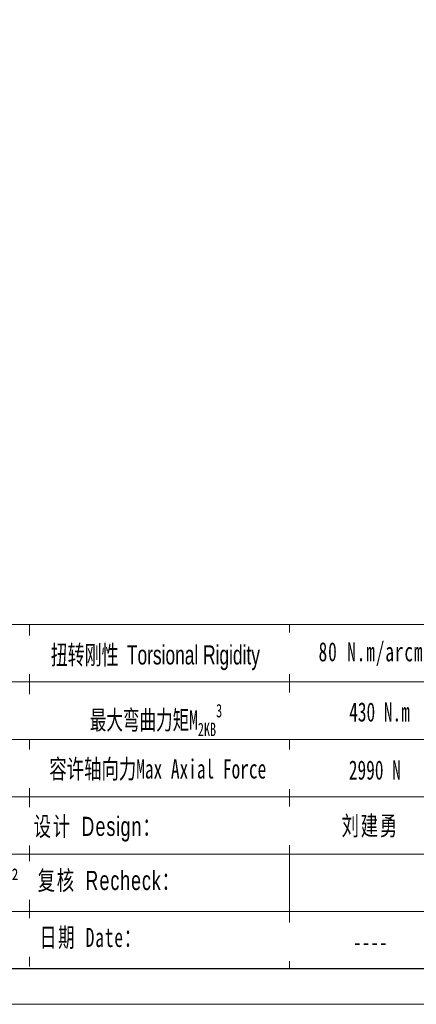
# Model space of a CAD drawing. Header units: millimetres. Extents: x 0 to 782, y 0 to 553.
# Tile 5 of 7: x 415 to 518, y 0 to 256. Entities that reach past the tile are written whole.
import ezdxf

# ---------------------------------------------------------------- set-up
doc = ezdxf.new("R2010")
doc.units = ezdxf.units.MM
doc.header["$LTSCALE"] = 1.2
doc.layers.add('SLD-0', color=7, linetype='Continuous', lineweight=18)
doc.layers.add('图框_外框线', color=7, linetype='Continuous', lineweight=18)
doc.styles.add('标准', font='txt', dxfattribs={"width": 0.667})

msp = doc.modelspace()

# ---------------------------------------------------------------- linework, layer by layer
at = {"layer": '图框_外框线'}
for p, q in [((69.11, 98.73), (773.04, 98.73)), ((484.93, 98.73), (484.93, 9.31)), ((136.57, 83.81), (532.19, 83.81)), ((69.11, 68.89), (773.04, 68.89)), ((136.57, 53.97), (773.04, 53.97)), ((136.57, 39.05), (773.04, 39.05)), ((136.57, 24.13), (773.04, 24.13))]:
    msp.add_line(p, q, dxfattribs=at)
at = {"layer": '图框_外框线', "color": 3}
msp.add_lwpolyline([(0, 0), (782.35, 0), (782.35, 553.23), (0, 553.23)], close=True, dxfattribs=at)
at = {"layer": '图框_外框线', "color": 3, "lineweight": 25}
msp.add_lwpolyline([(46.57, 9.31), (773.04, 9.31), (773.04, 543.92), (46.57, 543.92)], close=True, dxfattribs=at)

# ---------------------------------------------------------------- next in the draw order: texts
at = {"layer": 'SLD-0', "color": 1, "attachment_point": 2, "style": '标准', "bg_fill": 2}
for s, insert, char_height, width in [('{\\T1.1;80 N.m/arcmin}', (508.65, 94.15), 4.9728, 144.4507), ('{\\fSimSun|b0|i0|c134|p2;\\T1.1;刘建勇}', (505.97, 48.9), 4.9728, 63.5954), ('----', (505.99, 18.7), 4.973, 63.5954)]:
    msp.add_mtext(s, dxfattribs=dict(at, insert=insert, char_height=char_height, width=width))
at = {"layer": 'SLD-0', "color": 1, "insert": (396.2, 34.28), "char_height": 4.9728, "width": 144.4507, "attachment_point": 2, "line_spacing_factor": 1.15057, "style": '标准', "bg_fill": 2}
msp.add_mtext('{\\T1.1;0.44-0.47kg.cm²}', dxfattribs=at)

# ---------------------------------------------------------------- next in the draw order: linework, layer by layer
at = {"layer": '图框_外框线'}
msp.add_line((417.29, 98.73), (417.29, 9.81), dxfattribs=at)

# ---------------------------------------------------------------- next in the draw order: texts
at = {"layer": 'SLD-0', "color": 1, "char_height": 4.9728, "attachment_point": 2, "style": '标准', "bg_fill": 2}
for s, insert, width in [('{\\f宋体|b0|i0|c134|p2;\\W0.65;扭转刚性 \\fArial|b0|i0|c0|p34;Torsional Rigidity}', (450.02, 93.33), 144.4507), ('{\\f宋体|b0|i0|c134|p2;容许轴向力Max Axial Force}', (450.66, 63.68), 144.4507), ('{\\fSimSun|b0|i0|c134|p2;\\T1.1;设计 \\fArial|b0|i0|c0|p34;Design\\fSimSun|b0|i0|c134|p2;：}', (434.98, 48.75), 63.5954), ('{\\fSimSun|b0|i0|c134|p2;\\T1.1;复核 \\fArial|b0|i0|c0|p34;Recheck\\fSimSun|b0|i0|c134|p2;：}', (438, 34.69), 63.5954), ('{\\T1.1;日期 Date：}', (433.25, 19.88), 63.5954)]:
    msp.add_mtext(s, dxfattribs=dict(at, insert=insert, width=width))

# ---------------------------------------------------------------- next in the draw order: texts
at = {"layer": 'SLD-0', "color": 1, "char_height": 4.9728, "width": 144.4507, "attachment_point": 2, "style": '标准', "bg_fill": 2}
for s, insert in [('\\A1;最大弯曲力矩M{\\H0.7x;\\S^ 2KB;}{\\H0.7x;\\S3^ ;}', (450.19, 78.09)), ('{\\fSimSun|b1|i0|c134|p2;2990 N}', (507.16, 63.4))]:
    msp.add_mtext(s, dxfattribs=dict(at, insert=insert))

# ---------------------------------------------------------------- next in the draw order: texts
at = {"layer": 'SLD-0', "color": 1, "insert": (508.38, 78.5), "char_height": 4.9728, "width": 144.4507, "attachment_point": 2, "style": '标准', "bg_fill": 2}
msp.add_mtext('{\\fSimSun|b1|i0|c134|p2;430 N.m}', dxfattribs=at)

doc.saveas('drawing.dxf')
